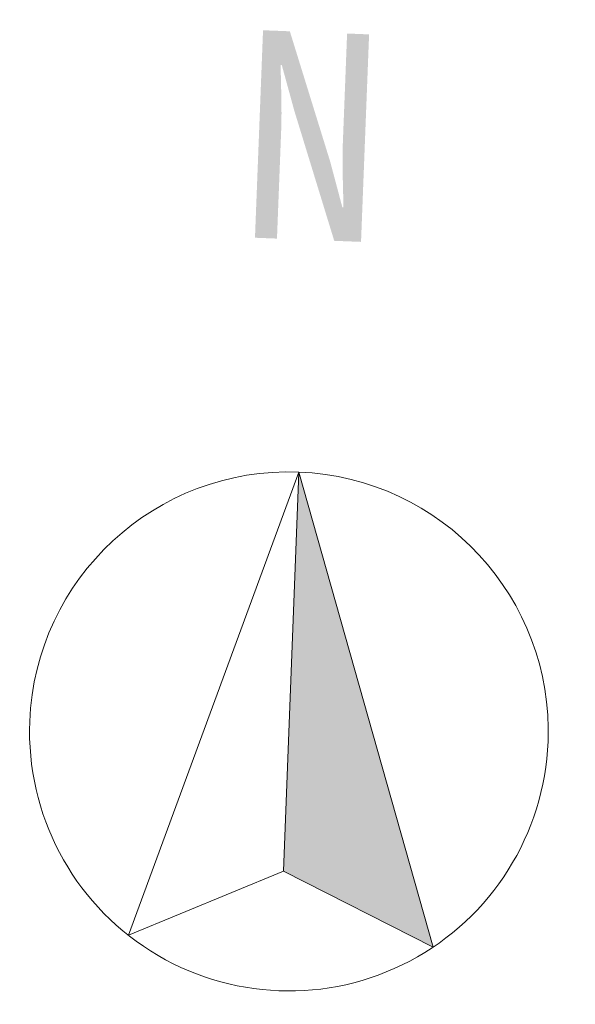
# Model space of a CAD drawing. Header units: millimetres. Extents: x -17122 to 7392, y -6480 to -3200.
# Tile 70 of 70: x 7281 to 7392, y -3582 to -3385. Entities that reach past the tile are written whole.
import ezdxf
from ezdxf.enums import TextEntityAlignment as Align

# ---------------------------------------------------------------- set-up
doc = ezdxf.new("R2010")
doc.units = ezdxf.units.MM
doc.linetypes.add('Wipeout_Contour', pattern=[1000, 0, -1000])
doc.layers.add('Nowe_320-W Umeblowanie', color=7, linetype='Continuous')
doc.layers.add('Nowe_320-W Umeblowanie_Nr_pióra__1', color=7, linetype='Continuous', lineweight=13)
doc.styles.add('GENERATED_STYLE_1', font='MS Gothic.ttf')

# ---------------------------------------------------------------- blocks, each defined once
blk = doc.blocks.new('Symbol północy 21')
at = {"layer": 'Nowe_320-W Umeblowanie', "linetype": 'Continuous', "lineweight": 0, "true_color": 0x000000}
blk.add_hatch(color=18, dxfattribs=at).paths.add_polyline_path([(0, 0.5), (0, -0.2697), (0.2939, -0.4045)])
at = {"layer": 'Nowe_320-W Umeblowanie_Nr_pióra__1', "color": 7, "linetype": 'Continuous', "lineweight": 13}
for p, q in [((0, 0.5), (0, -0.2697)), ((0.2939, -0.4045), (0, 0.5)), ((0, -0.2697), (0.2939, -0.4045))]:
    blk.add_line(p, q, dxfattribs=at)
for start, end in [(0, 180), (180, 0)]:
    blk.add_arc((0, 0), 0.5, start, end, dxfattribs=at)
at = {"layer": 'Nowe_320-W Umeblowanie_Nr_pióra__1', "color": 7, "lineweight": 13, "style": 'GENERATED_STYLE_1'}
blk.add_attdef('txt', text='', height=0.4, dxfattribs=at).set_placement((0, 0.8278), align=Align.BOTTOM_CENTER)
at = {"color": 254, "linetype": 'Wipeout_Contour', "lineweight": 0, "ltscale": 2.239185}
blk.add_wipeout([(0, 0.5), (0, -0.2697), (-0.2939, -0.4045)], dxfattribs=at).dxf.layer = 'Nowe_320-W Umeblowanie'
at = {"layer": 'Nowe_320-W Umeblowanie_Nr_pióra__1', "color": 7, "linetype": 'Continuous', "lineweight": 13}
for p, q in [((-0.2939, -0.4045), (0, 0.5)), ((0, 0.5), (0, -0.2697)), ((0, -0.2697), (-0.2939, -0.4045))]:
    blk.add_line(p, q, dxfattribs=at)
blk = doc.blocks.new('PÓŁNOC')
at = {"layer": 'Nowe_320-W Umeblowanie', "color": 7, "linetype": 'Continuous', "lineweight": 13}
blk.add_blockref('Symbol północy 21', (12.0222, 13.3248), dxfattribs=at).add_auto_attribs({'txt': 'N'})

msp = doc.modelspace()

# ---------------------------------------------------------------- block references
at = {"xscale": 103.6800000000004, "yscale": 103.6800000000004, "zscale": 103.6800000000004, "rotation": 357.772928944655}
msp.add_blockref('PÓŁNOC', (6035.64, -4859.64), dxfattribs=at)

doc.saveas('drawing.dxf')
